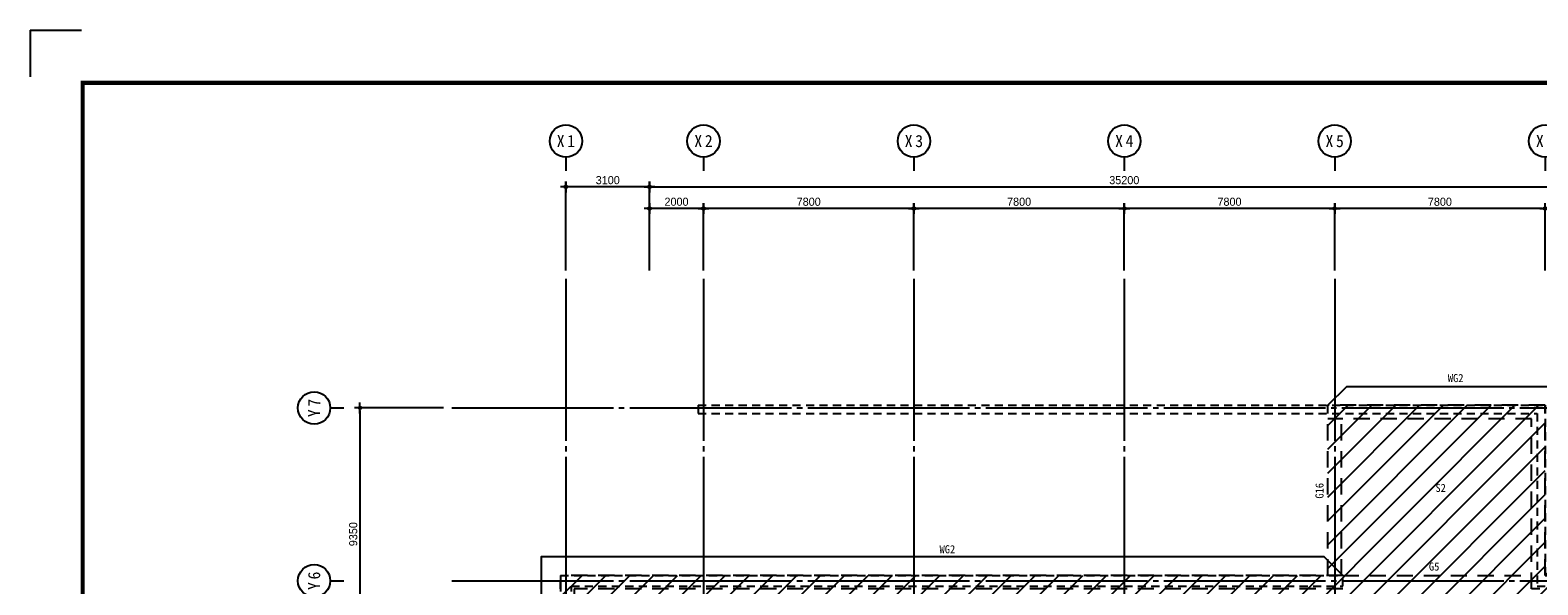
# Model space of a CAD drawing. Header units: inches. Extents: x 3837671 to 3921771, y -5560604 to -5501204.
# Tile 2 of 3: x 3837671 to 3893565, y -5521745 to -5501204. Entities that reach past the tile are written whole.
import ezdxf
from ezdxf.enums import TextEntityAlignment as Align

# ---------------------------------------------------------------- set-up
doc = ezdxf.new("R2010")
doc.units = ezdxf.units.IN
doc.header["$MEASUREMENT"] = 0
doc.linetypes.add('CEN', pattern=[66, 60, -2, 2, -2])
doc.linetypes.add('HID', pattern=[5, 3, -2])
doc.layers.get('0').update_dxf_attribs({"linetype": 'CONTINUOUS'})
for name, color, linetype in [('3', 3, 'CONTINUOUS'), ('A_GE_FORM', 7, 'CONTINUOUS'), ('CEN', 13, 'CEN'), ('DI', 1, 'CONTINUOUS'), ('DIM', 7, 'CONTINUOUS'), ('HAT', 8, 'CONTINUOUS'), ('HI', 4, 'HID'), ('HI-G', 6, 'HID'), ('HI-WG', 6, 'HID'), ('SY', 1, 'CONTINUOUS'), ('TE1-G', 3, 'CONTINUOUS'), ('TE1-S', 5, 'CONTINUOUS')]:
    doc.layers.add(name, color=color, linetype=linetype)
doc.styles.add('GHS', font='txt')
doc.styles.add('HY울릉도 L', font='txt')
doc.styles.add('SDP-S', font='txt')
doc.styles.add('돋움체', font='txt')
doc.dimstyles.new('SMDI-3', dxfattribs={"dimtxt": 3, "dimasz": 1, "dimexe": 2, "dimexo": 3, "dimgap": 1, "dimtad": 1, "dimdsep": 46, "dimtxsty": 'HY울릉도 L', "dimblk": 'Z_DOT', "dimcen": 2.5, "dimdle": 1.5, "dimclrd": 1, "dimclre": 1, "dimclrt": 2, "dimadec": 0, "dimazin": 0, "dimtfac": 1, "dimtix": 1, "dimtmove": 2, "dimatfit": 3, "dimldrblk": 'Z_DOT', "dimfxl": 2, "dimtvp": 1, "dimtolj": 1, "dimtzin": 0, "dimarcsym": 0})

# ---------------------------------------------------------------- blocks, each defined once
blk = doc.blocks.new('B1F구초평면도')
at = {"layer": 'HI', "ltscale": 100}
for p, q in [((877833, -3319510), (877833, -3319110)), ((862033, -3331110), (862033, -3336610)), ((862233, -3331110), (862233, -3336610)), ((870883, -3331110), (870883, -3331200)), ((870883, -3331200), (871083, -3331200)), ((871083, -3331110), (871083, -3331200)), ((871473, -3331110), (871473, -3330810)), ((872493, -3331110), (872493, -3330810)), ((873283, -3331110), (873283, -3333210)), ((873483, -3331110), (873483, -3333210)), ((875173, -3331110), (875173, -3330810)), ((876193, -3331110), (876193, -3330810)), ((877083, -3331110), (877083, -3333210)), ((877283, -3331110), (877283, -3336610)), ((877773, -3330810), (877773, -3331110)), ((878543, -3330810), (878543, -3331110)), ((864633, -3331710), (864833, -3331710)), ((870883, -3332220), (870883, -3336610)), ((870883, -3332220), (871083, -3332220)), ((871083, -3332220), (871083, -3333210)), ((860533, -3333300), (860833, -3333300)), ((864833, -3333010), (864633, -3333010)), ((871083, -3333210), (873283, -3333210)), ((871083, -3333410), (871083, -3336610)), ((871083, -3333410), (874383, -3333410)), ((873483, -3333210), (874933, -3333210)), ((874383, -3333410), (874383, -3336610)), ((874583, -3333410), (874583, -3336610)), ((874583, -3333410), (874933, -3333410)), ((874933, -3333210), (874933, -3333410)), ((876433, -3333210), (877083, -3333210)), ((876433, -3333210), (876433, -3333410)), ((876433, -3333410), (877083, -3333410)), ((877083, -3333410), (877083, -3336610)), ((860533, -3334070), (860833, -3334070)), ((864633, -3334710), (864833, -3334710)), ((864833, -3336010), (864633, -3336010)), ((871573, -3336910), (871573, -3336610)), ((872343, -3336910), (872343, -3336610))]:
    blk.add_line(p, q, dxfattribs=at)
for points in [[(853933, -3312810), (885333, -3312810), (885333, -3319110)], [(853933, -3312810), (853933, -3313110)], [(853933, -3313110), (885033, -3313110), (885033, -3319510)], [(885333, -3319110), (890633, -3319110), (890633, -3348610), (848833, -3348610), (848833, -3319110), (877833, -3319110)], [(885033, -3319510), (890233, -3319510), (890233, -3348210), (849233, -3348210), (849233, -3319510), (877833, -3319510)], [(860533, -3333300), (860533, -3330810), (864833, -3330810), (864833, -3331710)], [(860833, -3333300), (860833, -3331110), (862033, -3331110)], [(862233, -3331110), (864633, -3331110), (864633, -3331710)], [(871573, -3336910), (868083, -3336910), (868083, -3330810), (871473, -3330810)], [(870883, -3336610), (868283, -3336610), (868283, -3331110), (870883, -3331110)], [(871083, -3331110), (871473, -3331110)], [(878543, -3330810), (878933, -3330810), (878933, -3336910), (872343, -3336910)], [(872493, -3330810), (875173, -3330810)], [(872493, -3331110), (873283, -3331110)], [(873483, -3331110), (875173, -3331110)], [(876193, -3330810), (877773, -3330810)], [(876193, -3331110), (877083, -3331110)], [(877283, -3331110), (877773, -3331110)], [(878543, -3331110), (878633, -3331110), (878633, -3336610), (877283, -3336610)], [(864633, -3333010), (864633, -3334710)], [(864833, -3333010), (864833, -3334710)], [(864833, -3336010), (864833, -3336910), (860533, -3336910), (860533, -3334070)], [(862033, -3336610), (860833, -3336610), (860833, -3334070)], [(864633, -3336010), (864633, -3336610), (862233, -3336610)], [(871573, -3336610), (871083, -3336610)], [(874383, -3336610), (872343, -3336610)], [(877083, -3336610), (874583, -3336610)]]:
    blk.add_lwpolyline(points, dxfattribs=at)
for points in [[(853833, -3324710), (854433, -3324710), (854433, -3323810), (853833, -3323810)], [(861633, -3324710), (862233, -3324710), (862233, -3323810), (861633, -3323810)], [(869433, -3324710), (870033, -3324710), (870033, -3323810), (869433, -3323810)], [(877233, -3324710), (877833, -3324710), (877833, -3323810), (877233, -3323810)], [(885033, -3324710), (885633, -3324710), (885633, -3323810), (885033, -3323810)], [(853733, -3330810), (853733, -3331310), (854433, -3331310), (854433, -3330810)], [(885733, -3330810), (885733, -3331310), (885033, -3331310), (885033, -3330810)], [(853733, -3336410), (853733, -3336910), (854433, -3336910), (854433, -3336410)], [(885733, -3336410), (885733, -3336910), (885033, -3336910), (885033, -3336410)], [(853833, -3343910), (854433, -3343910), (854433, -3343010), (853833, -3343010)], [(861633, -3343910), (862233, -3343910), (862233, -3343010), (861633, -3343010)], [(869433, -3343910), (870033, -3343910), (870033, -3343010), (869433, -3343010)], [(877233, -3343910), (877833, -3343910), (877833, -3343010), (877233, -3343010)], [(885033, -3343910), (885633, -3343910), (885633, -3343010), (885033, -3343010)]]:
    blk.add_lwpolyline(points, close=True, dxfattribs=at)
blk = doc.blocks.new('sheet _서영')
at = {"layer": 'A_GE_FORM'}
for q in [(-362689.99, -1058481.68), (-362689.99, -1058481.68), (-362670.99, -1058464.44)]:
    blk.add_line((-362689.99, -1058464.44), q, dxfattribs=at)
at = {"layer": 'A_GE_FORM', "const_width": 1.5}
blk.add_lwpolyline([(-361868.49, -1059038.93), (-362670.49, -1059038.93), (-362670.49, -1058483.93), (-361868.49, -1058483.93)], close=True, dxfattribs=at)
blk = doc.blocks.new('Z_DOT')
at = {"layer": 'DIM', "color": 1, "ltscale": 3}
for p, q in [((-2, 0), (2, 0)), ((0, -2), (0, 2))]:
    blk.add_line(p, q, dxfattribs=at)
for radius in [0.5, 0.25]:
    blk.add_circle((0, 0), radius, dxfattribs=at)
blk = doc.blocks.new('*D5')
at = {"layer": 'DIM', "color": 1, "lineweight": -2, "ltscale": 3, "transparency": 16777216}
for p, q in [((3860634, -5510110), (3860634, -5506810)), ((3860734, -5507010), (3895734, -5507010)), ((3895834, -5510110), (3895834, -5506810))]:
    blk.add_line(p, q, dxfattribs=at)
at = {"layer": 'DIM', "color": 1, "lineweight": -2, "ltscale": 3, "transparency": 16777216, "xscale": 100, "yscale": 100, "zscale": 100, "rotation": 180}
blk.add_blockref('Z_DOT', (3860634, -5507010), dxfattribs=at)
at = {"layer": 'DIM', "color": 1, "lineweight": -2, "ltscale": 3, "transparency": 16777216, "xscale": 100, "yscale": 100, "zscale": 100}
blk.add_blockref('Z_DOT', (3895834, -5507010), dxfattribs=at)
at = {"layer": 'DIM', "color": 2, "ltscale": 3, "transparency": 16777216, "insert": (3878234, -5506760), "char_height": 300, "attachment_point": 5, "style": 'SDP-S'}
blk.add_mtext('\\A1;35200', dxfattribs=at)
blk = doc.blocks.new('CCS111')
blk.add_line((0, 8), (0, 3))
blk.add_circle((0, 14), 6)
at = {"color": 3, "style": 'GHS'}
for tag, p in [('X', (-2.45, 14.02)), ('1', (1.44, 14.02))]:
    blk.add_attdef(tag, text='', height=4.5, dxfattribs=at).set_placement(p, align=Align.MIDDLE_CENTER)
blk = doc.blocks.new('*D7')
at = {"layer": 'DIM', "color": 1, "lineweight": -2, "ltscale": 3, "transparency": 16777216}
for p, q in [((3886034, -5510110), (3886034, -5507610)), ((3893834, -5510110), (3893834, -5507610)), ((3893734, -5507810), (3886134, -5507810))]:
    blk.add_line(p, q, dxfattribs=at)
at = {"layer": 'DIM', "color": 1, "lineweight": -2, "ltscale": 3, "transparency": 16777216, "xscale": 100, "yscale": 100, "zscale": 100, "rotation": 180}
blk.add_blockref('Z_DOT', (3886034, -5507810), dxfattribs=at)
at = {"layer": 'DIM', "color": 1, "lineweight": -2, "ltscale": 3, "transparency": 16777216, "xscale": 100, "yscale": 100, "zscale": 100}
blk.add_blockref('Z_DOT', (3893834, -5507810), dxfattribs=at)
at = {"layer": 'DIM', "color": 2, "ltscale": 3, "transparency": 16777216, "insert": (3889934, -5507560), "char_height": 300, "attachment_point": 5, "style": 'SDP-S'}
blk.add_mtext('\\A1;7800', dxfattribs=at)
blk = doc.blocks.new('*D8')
at = {"layer": 'DIM', "color": 1, "lineweight": -2, "ltscale": 3, "transparency": 16777216}
for p, q in [((3878234, -5510110), (3878234, -5507610)), ((3886034, -5510110), (3886034, -5507610)), ((3885934, -5507810), (3878334, -5507810))]:
    blk.add_line(p, q, dxfattribs=at)
at = {"layer": 'DIM', "color": 1, "lineweight": -2, "ltscale": 3, "transparency": 16777216, "xscale": 100, "yscale": 100, "zscale": 100, "rotation": 180}
blk.add_blockref('Z_DOT', (3878234, -5507810), dxfattribs=at)
at = {"layer": 'DIM', "color": 1, "lineweight": -2, "ltscale": 3, "transparency": 16777216, "xscale": 100, "yscale": 100, "zscale": 100}
blk.add_blockref('Z_DOT', (3886034, -5507810), dxfattribs=at)
at = {"layer": 'DIM', "color": 2, "ltscale": 3, "transparency": 16777216, "insert": (3882134, -5507560), "char_height": 300, "attachment_point": 5, "style": 'SDP-S'}
blk.add_mtext('\\A1;7800', dxfattribs=at)
blk = doc.blocks.new('*D9')
at = {"layer": 'DIM', "color": 1, "lineweight": -2, "ltscale": 3, "transparency": 16777216}
for p, q in [((3870434, -5510110), (3870434, -5507610)), ((3878234, -5510110), (3878234, -5507610)), ((3878134, -5507810), (3870534, -5507810))]:
    blk.add_line(p, q, dxfattribs=at)
at = {"layer": 'DIM', "color": 1, "lineweight": -2, "ltscale": 3, "transparency": 16777216, "xscale": 100, "yscale": 100, "zscale": 100, "rotation": 180}
blk.add_blockref('Z_DOT', (3870434, -5507810), dxfattribs=at)
at = {"layer": 'DIM', "color": 1, "lineweight": -2, "ltscale": 3, "transparency": 16777216, "xscale": 100, "yscale": 100, "zscale": 100}
blk.add_blockref('Z_DOT', (3878234, -5507810), dxfattribs=at)
at = {"layer": 'DIM', "color": 2, "ltscale": 3, "transparency": 16777216, "insert": (3874334, -5507560), "char_height": 300, "attachment_point": 5, "style": 'SDP-S'}
blk.add_mtext('\\A1;7800', dxfattribs=at)
blk = doc.blocks.new('*D10')
at = {"layer": 'DIM', "color": 1, "lineweight": -2, "ltscale": 3, "transparency": 16777216}
for p, q in [((3862634, -5510110), (3862634, -5507610)), ((3870434, -5510110), (3870434, -5507610)), ((3870334, -5507810), (3862734, -5507810))]:
    blk.add_line(p, q, dxfattribs=at)
at = {"layer": 'DIM', "color": 1, "lineweight": -2, "ltscale": 3, "transparency": 16777216, "xscale": 100, "yscale": 100, "zscale": 100, "rotation": 180}
blk.add_blockref('Z_DOT', (3862634, -5507810), dxfattribs=at)
at = {"layer": 'DIM', "color": 1, "lineweight": -2, "ltscale": 3, "transparency": 16777216, "xscale": 100, "yscale": 100, "zscale": 100}
blk.add_blockref('Z_DOT', (3870434, -5507810), dxfattribs=at)
at = {"layer": 'DIM', "color": 2, "ltscale": 3, "transparency": 16777216, "insert": (3866534, -5507560), "char_height": 300, "attachment_point": 5, "style": 'SDP-S'}
blk.add_mtext('\\A1;7800', dxfattribs=at)
blk = doc.blocks.new('*D11')
at = {"layer": 'DIM', "color": 1, "lineweight": -2, "ltscale": 3, "transparency": 16777216}
for p, q in [((3860634, -5510110), (3860634, -5507610)), ((3862634, -5510110), (3862634, -5507610)), ((3862534, -5507810), (3860734, -5507810))]:
    blk.add_line(p, q, dxfattribs=at)
at = {"layer": 'DIM', "color": 1, "lineweight": -2, "ltscale": 3, "transparency": 16777216, "xscale": 100, "yscale": 100, "zscale": 100, "rotation": 180}
blk.add_blockref('Z_DOT', (3860634, -5507810), dxfattribs=at)
at = {"layer": 'DIM', "color": 1, "lineweight": -2, "ltscale": 3, "transparency": 16777216, "xscale": 100, "yscale": 100, "zscale": 100}
blk.add_blockref('Z_DOT', (3862634, -5507810), dxfattribs=at)
at = {"layer": 'DIM', "color": 2, "ltscale": 3, "transparency": 16777216, "insert": (3861634, -5507560), "char_height": 300, "attachment_point": 5, "style": 'SDP-S'}
blk.add_mtext('\\A1;2000', dxfattribs=at)
blk = doc.blocks.new('*D13')
at = {"layer": 'DIM', "color": 1, "lineweight": -2, "ltscale": 3, "transparency": 16777216}
for p, q in [((3852999, -5515195), (3849699, -5515195)), ((3849899, -5515295), (3849899, -5524445)), ((3852999, -5524545), (3849699, -5524545))]:
    blk.add_line(p, q, dxfattribs=at)
at = {"layer": 'DIM', "color": 1, "lineweight": -2, "ltscale": 3, "transparency": 16777216, "xscale": 100, "yscale": 100, "zscale": 100}
for p, rotation in [((3849899, -5515195), 90), ((3849899, -5524545), 270)]:
    blk.add_blockref('Z_DOT', p, dxfattribs=dict(at, rotation=rotation))
at = {"layer": 'DIM', "color": 2, "ltscale": 3, "transparency": 16777216, "insert": (3849649, -5519870), "char_height": 300, "attachment_point": 5, "rotation": 90, "style": 'SDP-S'}
blk.add_mtext('\\A1;9350', dxfattribs=at)
blk = doc.blocks.new('*D20')
at = {"layer": 'DIM', "color": 1, "lineweight": -2, "ltscale": 3, "transparency": 16777216}
for p, q in [((3857534, -5510110), (3857534, -5506810)), ((3860534, -5507010), (3857634, -5507010)), ((3860634, -5510110), (3860634, -5506810))]:
    blk.add_line(p, q, dxfattribs=at)
at = {"layer": 'DIM', "color": 1, "lineweight": -2, "ltscale": 3, "transparency": 16777216, "xscale": 100, "yscale": 100, "zscale": 100, "rotation": 180}
blk.add_blockref('Z_DOT', (3857534, -5507010), dxfattribs=at)
at = {"layer": 'DIM', "color": 1, "lineweight": -2, "ltscale": 3, "transparency": 16777216, "xscale": 100, "yscale": 100, "zscale": 100}
blk.add_blockref('Z_DOT', (3860634, -5507010), dxfattribs=at)
at = {"layer": 'DIM', "color": 2, "ltscale": 3, "transparency": 16777216, "insert": (3859084, -5506760), "char_height": 300, "attachment_point": 5, "style": 'SDP-S'}
blk.add_mtext('\\A1;3100', dxfattribs=at)

msp = doc.modelspace()

# ---------------------------------------------------------------- hatches: boundary and pattern name
at = {"layer": 'HAT', "ltscale": 200}
h = msp.add_hatch(dxfattribs=at)
h.set_pattern_fill('ANSI31', color=256, scale=5000)
h.set_pattern_definition([(45, (0, 55043.06), (-441.94174, 441.94174), [])])
h.paths.add_polyline_path([(3899134.289, -5521395.309), (3893834.289, -5521395.309), (3893834.289, -5515095.309), (3885784.289, -5515095.309), (3885784.289, -5521395.309), (3857334.289, -5521395.309), (3857334.289, -5550895.309), (3899134.289, -5550895.309)])
h.paths.add_polyline_path([(3862334.289, -5526095.309), (3894134.289, -5526095.309), (3894134.289, -5546195.309), (3862334.289, -5546195.309)], flags=16)

# ---------------------------------------------------------------- linework, layer by layer
at = {"layer": 'CEN', "ltscale": 100}
for p, q in [((3857534.289, -5510409.833), (3857534.289, -5554758.274)), ((3862634.289, -5510409.833), (3862634.289, -5554758.274)), ((3870434.289, -5510409.833), (3870434.289, -5554758.274)), ((3878234.289, -5510409.833), (3878234.289, -5554758.274)), ((3886034.289, -5510409.833), (3886034.289, -5526095.309)), ((3853298.874, -5515195.309), (3904157.54, -5515195.309)), ((3853298.874, -5521595.309), (3904157.54, -5521595.309))]:
    msp.add_line(p, q, dxfattribs=at)
at = {"layer": 'HI-G', "ltscale": 200}
for p, q in [((3885784.289, -5521395.309), (3885784.289, -5515095.309)), ((3886284.289, -5521395.309), (3886284.289, -5515595.309)), ((3886334.289, -5521395.309), (3893334.289, -5521395.309))]:
    msp.add_line(p, q, dxfattribs=at)
at = {"layer": 'HI-WG', "ltscale": 200}
for points in [[(3886334.289, -5521395.309), (3857334.289, -5521395.309), (3857334.289, -5550895.309), (3899134.289, -5550895.309), (3899134.289, -5521395.309), (3893834.289, -5521395.309), (3893834.289, -5515095.309), (3885784.289, -5515095.309)], [(3886334.289, -5521895.309), (3857834.289, -5521895.309), (3857834.289, -5550395.309), (3898634.289, -5550395.309), (3898634.289, -5521895.309), (3893334.289, -5521895.309), (3893334.289, -5515595.309), (3885784.289, -5515595.309)]]:
    msp.add_lwpolyline(points, dxfattribs=at)
at = {"layer": 'SY', "ltscale": 1000}
for points in [[(3885784.289, -5515095.309), (3886484.289, -5514395.309), (3894534.289, -5514395.309), (3894534.289, -5520695.309)], [(3893834.289, -5521395.309), (3894534.289, -5520695.309), (3899834.289, -5520695.309), (3899834.289, -5551595.309), (3856634.289, -5551595.309), (3856634.289, -5520695.309), (3885634.289, -5520695.309), (3886334.289, -5521395.309)]]:
    msp.add_lwpolyline(points, dxfattribs=at)

# ---------------------------------------------------------------- block references
at = {"layer": '3', "xscale": 100, "yscale": 100, "zscale": 100}
msp.add_blockref('sheet _서영', (40106670.4, 100345239.336), dxfattribs=at)
at = {"layer": 'DI'}
ref = msp.add_blockref('CCS111', (3857534.289, -5506709.833), dxfattribs=dict(at, xscale=100, yscale=100, zscale=100))
ref.add_attrib('1', '1', dxfattribs={"layer": '0', "color": 3, "height": 450, "style": '돋움체'}).set_placement((3857728.039, -5505309.039), align=Align.MIDDLE_CENTER)
ref.add_attrib('X', 'X', dxfattribs={"layer": '0', "color": 3, "height": 450, "style": '돋움체'}).set_placement((3857339.085, -5505308.042), align=Align.MIDDLE_CENTER)
ref = msp.add_blockref('CCS111', (3862634.289, -5506709.833), dxfattribs=dict(at, xscale=100, yscale=100, zscale=100))
ref.add_attrib('1', '2', dxfattribs={"layer": '0', "color": 3, "height": 450, "style": '돋움체'}).set_placement((3862828.039, -5505309.039), align=Align.MIDDLE_CENTER)
ref.add_attrib('X', 'X', dxfattribs={"layer": '0', "color": 3, "height": 450, "style": '돋움체'}).set_placement((3862439.085, -5505308.042), align=Align.MIDDLE_CENTER)
ref = msp.add_blockref('CCS111', (3870434.289, -5506709.833), dxfattribs=dict(at, xscale=100, yscale=100, zscale=100))
ref.add_attrib('1', '3', dxfattribs={"layer": '0', "color": 3, "height": 450, "style": '돋움체'}).set_placement((3870628.039, -5505309.039), align=Align.MIDDLE_CENTER)
ref.add_attrib('X', 'X', dxfattribs={"layer": '0', "color": 3, "height": 450, "style": '돋움체'}).set_placement((3870239.085, -5505308.042), align=Align.MIDDLE_CENTER)
ref = msp.add_blockref('CCS111', (3878234.289, -5506709.833), dxfattribs=dict(at, xscale=100, yscale=100, zscale=100))
ref.add_attrib('1', '4', dxfattribs={"layer": '0', "color": 3, "height": 450, "style": '돋움체'}).set_placement((3878428.039, -5505309.039), align=Align.MIDDLE_CENTER)
ref.add_attrib('X', 'X', dxfattribs={"layer": '0', "color": 3, "height": 450, "style": '돋움체'}).set_placement((3878039.085, -5505308.042), align=Align.MIDDLE_CENTER)
ref = msp.add_blockref('CCS111', (3886034.289, -5506709.833), dxfattribs=dict(at, xscale=100, yscale=100, zscale=100))
ref.add_attrib('1', '5', dxfattribs={"layer": '0', "color": 3, "height": 450, "style": '돋움체'}).set_placement((3886228.039, -5505309.039), align=Align.MIDDLE_CENTER)
ref.add_attrib('X', 'X', dxfattribs={"layer": '0', "color": 3, "height": 450, "style": '돋움체'}).set_placement((3885839.085, -5505308.042), align=Align.MIDDLE_CENTER)
ref = msp.add_blockref('CCS111', (3893834.289, -5506709.833), dxfattribs=dict(at, xscale=100, yscale=100, zscale=100))
ref.add_attrib('1', '6', dxfattribs={"layer": '0', "color": 3, "height": 450, "style": '돋움체'}).set_placement((3894028.039, -5505309.039), align=Align.MIDDLE_CENTER)
ref.add_attrib('X', 'X', dxfattribs={"layer": '0', "color": 3, "height": 450, "style": '돋움체'}).set_placement((3893639.085, -5505308.042), align=Align.MIDDLE_CENTER)
ref = msp.add_blockref('CCS111', (3849598.874, -5515195.309), dxfattribs=dict(at, xscale=100, yscale=100, zscale=100, rotation=90))
ref.add_attrib('1', '7', dxfattribs={"layer": '0', "color": 3, "height": 450, "rotation": 90, "style": '돋움체'}).set_placement((3848198.079, -5515001.559), align=Align.MIDDLE_CENTER)
ref.add_attrib('X', 'Y', dxfattribs={"layer": '0', "color": 3, "height": 450, "rotation": 90, "style": '돋움체'}).set_placement((3848197.083, -5515390.514), align=Align.MIDDLE_CENTER)
ref = msp.add_blockref('CCS111', (3849598.874, -5521595.309), dxfattribs=dict(at, xscale=100, yscale=100, zscale=100, rotation=90))
ref.add_attrib('1', '6', dxfattribs={"layer": '0', "color": 3, "height": 450, "rotation": 90, "style": '돋움체'}).set_placement((3848198.079, -5521401.559), align=Align.MIDDLE_CENTER)
ref.add_attrib('X', 'Y', dxfattribs={"layer": '0', "color": 3, "height": 450, "rotation": 90, "style": '돋움체'}).set_placement((3848197.083, -5521790.514), align=Align.MIDDLE_CENTER)
at = {"layer": 'HI'}
msp.add_blockref('B1F구초평면도', (3008501.67, -2202285.386), dxfattribs=at)

# ---------------------------------------------------------------- texts
at = {"layer": 'TE1-G', "style": '돋움체'}
for s, p in [('WG2', (3890227.529, -5514237.722)), ('WG2', (3871384.27, -5520577.982)), ('G5', (3889526.323, -5521217.954))]:
    msp.add_text(s, height=300, dxfattribs=at).set_placement(p)
msp.add_text('G16', height=300, rotation=90, dxfattribs=at).set_placement((3885619.072, -5518553.275))
at = {"layer": 'TE1-S', "style": '돋움체'}
msp.add_text('S2', height=300, dxfattribs=at).set_placement((3889767.715, -5518306.147))

# ---------------------------------------------------------------- dimensions: what is measured, and where the dimension line sits
at = {"layer": 'DIM', "ltscale": 3}
for base, p1, p2, picture, middle in [((3857534.289, -5507009.833), (3860634.289, -5510409.833), (3857534.289, -5510409.833), '*D20', (3859084.289, -5506759.63)), ((3895834.289, -5507009.833), (3860634.289, -5510409.833), (3895834.289, -5510409.833), '*D5', (3878234.289, -5506759.63)), ((3860634.289, -5507809.833), (3862634.289, -5510409.833), (3860634.289, -5510409.833), '*D11', (3861634.289, -5507559.63)), ((3862634.289, -5507809.833), (3870434.289, -5510409.833), (3862634.289, -5510409.833), '*D10', (3866534.289, -5507559.63)), ((3870434.289, -5507809.833), (3878234.289, -5510409.833), (3870434.289, -5510409.833), '*D9', (3874334.289, -5507559.63)), ((3878234.289, -5507809.833), (3886034.289, -5510409.833), (3878234.289, -5510409.833), '*D8', (3882134.289, -5507559.63)), ((3886034.289, -5507809.833), (3893834.289, -5510409.833), (3886034.289, -5510409.833), '*D7', (3889934.289, -5507559.63))]:
    dim = msp.add_linear_dim(base=base, p1=p1, p2=p2, dimstyle='SMDI-3', override={"dimscale": 100, "dimtxsty": 'SDP-S'}, dxfattribs=at)
    dim.commit()
    dim.dimension.update_dxf_attribs({"geometry": picture, "text_midpoint": middle})
dim = msp.add_linear_dim(base=(3849898.874, -5524545.309), p1=(3853298.874, -5515195.309), p2=(3853298.874, -5524545.309), angle=90, dimstyle='SMDI-3', override={"dimscale": 100, "dimtxsty": 'SDP-S'}, dxfattribs=at)
dim.commit()
dim.dimension.update_dxf_attribs({"geometry": '*D13', "text_midpoint": (3849648.67, -5519870.309)})

doc.saveas('drawing.dxf')
